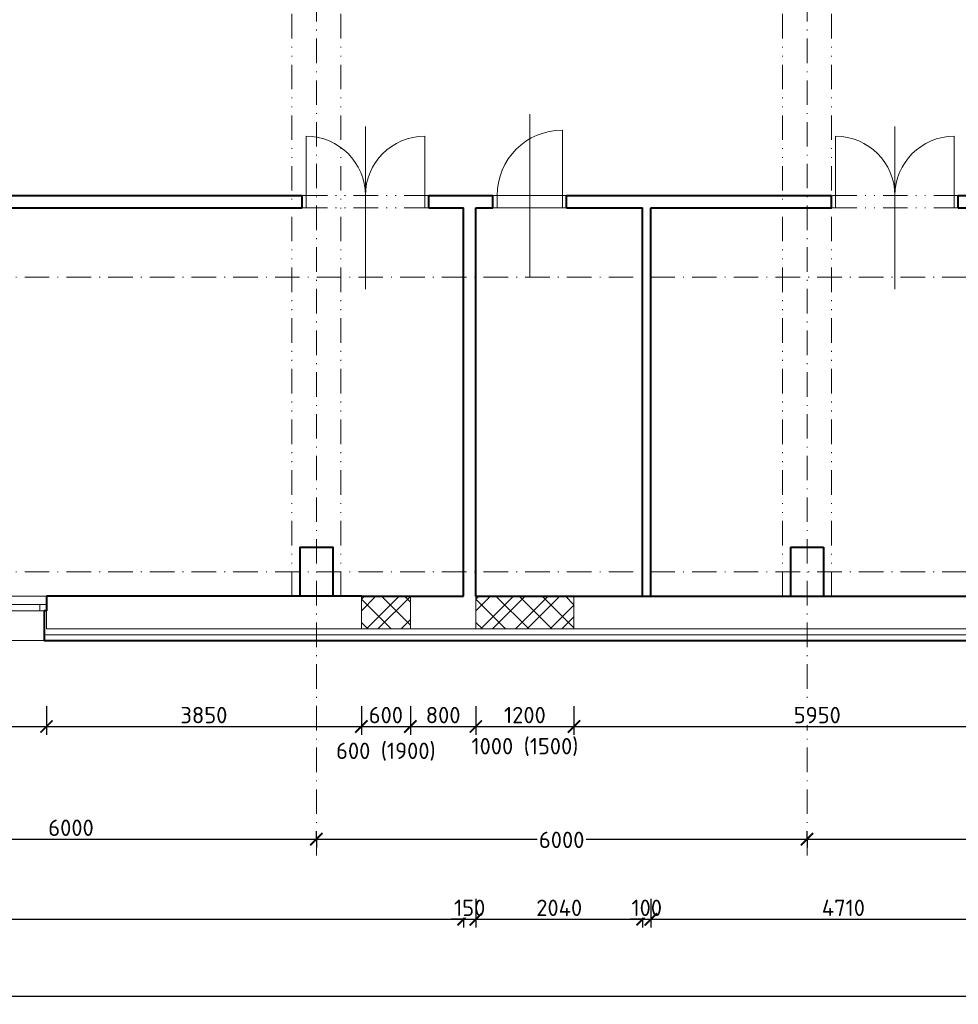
# Model space of a CAD drawing. Header units: metres. Extents: x -115250 to 1551995, y -140807 to 374743.
# Tile 125 of 205: x 57019 to 68497, y 140191 to 152231. Entities that reach past the tile are written whole.
import ezdxf

# ---------------------------------------------------------------- set-up
doc = ezdxf.new("R2010")
doc.units = ezdxf.units.M
doc.header["$LTSCALE"] = 100
doc.header["$PDMODE"] = 3
doc.header["$PDSIZE"] = 150
doc.linetypes.add('0102aČERCHOVANÁ', pattern=[5.1, 3, -1, 0.1, -1])
doc.linetypes.add('0103aDVOJČERCHOVANÁ', pattern=[6.2, 3, -1, 0.1, -1, 0.1, -1])
doc.layers.get('Defpoints').update_dxf_attribs({"lineweight": 9})
for name, color, linetype, lineweight in [('010-izolace EPS', 12, '0109IZOLACEEPS', 9), ('010-kota', 3, 'Continuous', 9), ('010-okno', 10, 'Continuous', 15), ('010-popis', 16, 'Continuous', 9), ('010-tenka', 10, 'Continuous', 15), ('010-tlusta', 10, 'Continuous', 40), ('910-dvere', 7, 'Continuous', 15), ('910-osa', 8, '0102aČERCHOVANÁ', 9), ('910-tenka', 4, 'Continuous', 15), ('910-tenka nad', 4, '0103aDVOJČERCHOVANÁ', 15), ('910-tlusta', 6, 'Continuous', 40)]:
    doc.layers.add(name, color=color, linetype=linetype, lineweight=lineweight)
doc.styles.add('ISOCPEUR', font='isocpeur.ttf')
doc.linetypes.add('0109IZOLACEEPS', pattern='A,1e-05,[2,atsunami.shx,S=0.4871,R=0,X=0,Y=0],-0.9742,[2,atsunami.shx,S=0.4871,R=180,X=0,Y=0],-1e-05', length=0.97422)
doc.dimstyles.new('TSUNAMI_100', dxfattribs={"dimscale": 100, "dimtxt": 2, "dimasz": 1.5, "dimexe": 1, "dimexo": 2, "dimgap": 0.4, "dimtad": 1, "dimdec": 0, "dimrnd": 5, "dimzin": 0, "dimtxsty": 'ISOCPEUR', "dimblk1": 'ARCHTICK', "dimblk2": 'ARCHTICK', "dimsah": 1, "dimcen": 0.09, "dimdle": 1, "dimclrd": 256, "dimclre": 256, "dimclrt": 256, "dimadec": 0, "dimazin": 0, "dimtfac": 1, "dimtdec": 0, "dimtix": 1, "dimtmove": 1, "dimatfit": 3, "dimfxlon": 1, "dimtfill": 1, "dimtolj": 1, "dimtzin": 0, "dimarcsym": 0})

# ---------------------------------------------------------------- blocks, each defined once
blk = doc.blocks.new('_ARCHTICK')
at = {"color": 0, "linetype": 'ByBlock', "const_width": 0.15}
blk.add_lwpolyline([(-0.5, -0.5), (0.5, 0.5)], dxfattribs=at)
blk = doc.blocks.new('*D537')
at = {"layer": '010-kota', "lineweight": -2, "transparency": 16777216}
for p, q in [((54547, 142210), (60747, 142210)), ((54647, 142210), (54647, 142310)), ((60647, 142210), (60647, 142310))]:
    blk.add_line(p, q, dxfattribs=at)
at = {"layer": 'Defpoints', "color": 0, "transparency": 16777216}
for p in [(54647, 142210), (60647, 142210), (60647, 142210)]:
    blk.add_point(p, dxfattribs=at)
at = {"layer": '010-kota', "lineweight": -2, "transparency": 16777216, "xscale": 150, "yscale": 150, "zscale": 150, "rotation": 180}
blk.add_blockref('_ARCHTICK', (54647, 142210), dxfattribs=at)
at = {"layer": '010-kota', "lineweight": -2, "transparency": 16777216, "xscale": 150, "yscale": 150, "zscale": 150}
blk.add_blockref('_ARCHTICK', (60647, 142210), dxfattribs=at)
at = {"layer": '010-kota', "transparency": 16777216, "insert": (57647, 142350), "char_height": 200, "attachment_point": 5, "style": 'ISOCPEUR', "bg_fill": 3, "box_fill_scale": 1.1, "bg_fill_color": 256, "bg_fill_true_color": 13158600, "bg_fill_transparency": 0}
blk.add_mtext('\\A1;6000', dxfattribs=at)
blk = doc.blocks.new('*D538')
at = {"layer": '010-kota', "lineweight": -2, "transparency": 16777216}
for p, q in [((60547, 142210), (66747, 142210)), ((60647, 142210), (60647, 142110)), ((66647, 142210), (66647, 142110))]:
    blk.add_line(p, q, dxfattribs=at)
at = {"layer": 'Defpoints', "color": 0, "transparency": 16777216}
for p in [(60647, 142210), (66647, 142210), (66647, 142210)]:
    blk.add_point(p, dxfattribs=at)
at = {"layer": '010-kota', "lineweight": -2, "transparency": 16777216, "xscale": 150, "yscale": 150, "zscale": 150, "rotation": 180}
blk.add_blockref('_ARCHTICK', (60647, 142210), dxfattribs=at)
at = {"layer": '010-kota', "lineweight": -2, "transparency": 16777216, "xscale": 150, "yscale": 150, "zscale": 150}
blk.add_blockref('_ARCHTICK', (66647, 142210), dxfattribs=at)
at = {"layer": '010-kota', "transparency": 16777216, "insert": (63647, 142202), "char_height": 200, "attachment_point": 5, "style": 'ISOCPEUR', "bg_fill": 3, "box_fill_scale": 1.1, "bg_fill_color": 256, "bg_fill_true_color": 13158600, "bg_fill_transparency": 0}
blk.add_mtext('\\A1;6000', dxfattribs=at)
blk = doc.blocks.new('*D539')
at = {"layer": '010-kota', "lineweight": -2, "transparency": 16777216}
for p, q in [((66547, 142210), (72747, 142210)), ((66647, 142210), (66647, 142310)), ((72647, 142210), (72647, 142310))]:
    blk.add_line(p, q, dxfattribs=at)
at = {"layer": 'Defpoints', "color": 0, "transparency": 16777216}
for p in [(66647, 142210), (72647, 142210), (72647, 142210)]:
    blk.add_point(p, dxfattribs=at)
at = {"layer": '010-kota', "lineweight": -2, "transparency": 16777216, "xscale": 150, "yscale": 150, "zscale": 150, "rotation": 180}
blk.add_blockref('_ARCHTICK', (66647, 142210), dxfattribs=at)
at = {"layer": '010-kota', "lineweight": -2, "transparency": 16777216, "xscale": 150, "yscale": 150, "zscale": 150}
blk.add_blockref('_ARCHTICK', (72647, 142210), dxfattribs=at)
at = {"layer": '010-kota', "transparency": 16777216, "insert": (69647, 142350), "char_height": 200, "attachment_point": 5, "style": 'ISOCPEUR', "bg_fill": 3, "box_fill_scale": 1.1, "bg_fill_color": 256, "bg_fill_true_color": 13158600, "bg_fill_transparency": 0}
blk.add_mtext('\\A1;6000', dxfattribs=at)
blk = doc.blocks.new('*D548')
at = {"layer": '010-kota', "lineweight": -2, "transparency": 16777216}
for p, q in [((42447, 141481), (42447, 141131)), ((62447, 141481), (62447, 141131)), ((42347, 141231), (62547, 141231))]:
    blk.add_line(p, q, dxfattribs=at)
at = {"layer": 'Defpoints', "color": 0, "transparency": 16777216}
for p in [(42447, 145181), (62447, 145181), (62447, 141231)]:
    blk.add_point(p, dxfattribs=at)
at = {"layer": '010-kota', "lineweight": -2, "transparency": 16777216, "xscale": 150, "yscale": 150, "zscale": 150, "rotation": 180}
blk.add_blockref('_ARCHTICK', (42447, 141231), dxfattribs=at)
at = {"layer": '010-kota', "lineweight": -2, "transparency": 16777216, "xscale": 150, "yscale": 150, "zscale": 150}
blk.add_blockref('_ARCHTICK', (62447, 141231), dxfattribs=at)
at = {"layer": '010-kota', "transparency": 16777216, "insert": (52447, 141371), "char_height": 200, "attachment_point": 5, "style": 'ISOCPEUR', "bg_fill": 3, "box_fill_scale": 1.1, "bg_fill_color": 256, "bg_fill_true_color": 13158600, "bg_fill_transparency": 0}
blk.add_mtext('\\A1;20000', dxfattribs=at)
blk = doc.blocks.new('*D549')
at = {"layer": '010-kota', "lineweight": -2, "transparency": 16777216}
for p, q in [((62447, 141481), (62447, 141131)), ((62597, 141481), (62597, 141131)), ((62447, 141231), (62297, 141231)), ((62447, 141231), (62597, 141231)), ((62597, 141231), (62747, 141231))]:
    blk.add_line(p, q, dxfattribs=at)
at = {"layer": 'Defpoints', "color": 0, "transparency": 16777216}
for p in [(62447, 145181), (62597, 145181)]:
    blk.add_point(p, dxfattribs=at)
at = {"layer": '010-kota', "lineweight": -2, "transparency": 16777216, "xscale": 150, "yscale": 150, "zscale": 150}
blk.add_blockref('_ARCHTICK', (62447, 141231), dxfattribs=at)
at = {"layer": '010-kota', "lineweight": -2, "transparency": 16777216, "xscale": 150, "yscale": 150, "zscale": 150, "rotation": 180}
blk.add_blockref('_ARCHTICK', (62597, 141231), dxfattribs=at)
at = {"layer": '010-kota', "transparency": 16777216, "insert": (62522, 141371), "char_height": 200, "attachment_point": 5, "style": 'ISOCPEUR', "bg_fill": 3, "box_fill_scale": 1.1, "bg_fill_color": 256, "bg_fill_true_color": 13158600, "bg_fill_transparency": 0}
blk.add_mtext('\\A1;150', dxfattribs=at)
at = {"layer": 'Defpoints', "color": 0, "transparency": 16777216}
blk.add_point((62597, 141231), dxfattribs=at)
blk = doc.blocks.new('*D550')
at = {"layer": '010-kota', "lineweight": -2, "transparency": 16777216}
for p, q in [((62597, 141481), (62597, 141131)), ((64637, 141481), (64637, 141131)), ((62497, 141231), (64737, 141231))]:
    blk.add_line(p, q, dxfattribs=at)
at = {"layer": 'Defpoints', "color": 0, "transparency": 16777216}
for p in [(62597, 145181), (64637, 145181), (64637, 141231)]:
    blk.add_point(p, dxfattribs=at)
at = {"layer": '010-kota', "lineweight": -2, "transparency": 16777216, "xscale": 150, "yscale": 150, "zscale": 150, "rotation": 180}
blk.add_blockref('_ARCHTICK', (62597, 141231), dxfattribs=at)
at = {"layer": '010-kota', "lineweight": -2, "transparency": 16777216, "xscale": 150, "yscale": 150, "zscale": 150}
blk.add_blockref('_ARCHTICK', (64637, 141231), dxfattribs=at)
at = {"layer": '010-kota', "transparency": 16777216, "insert": (63617, 141371), "char_height": 200, "attachment_point": 5, "style": 'ISOCPEUR', "bg_fill": 3, "box_fill_scale": 1.1, "bg_fill_color": 256, "bg_fill_true_color": 13158600, "bg_fill_transparency": 0}
blk.add_mtext('\\A1;2040', dxfattribs=at)
blk = doc.blocks.new('*D551')
at = {"layer": '010-kota', "lineweight": -2, "transparency": 16777216}
for p, q in [((64637, 141481), (64637, 141131)), ((64737, 141481), (64737, 141131)), ((64637, 141231), (64487, 141231)), ((64637, 141231), (64737, 141231)), ((64737, 141231), (64887, 141231))]:
    blk.add_line(p, q, dxfattribs=at)
at = {"layer": 'Defpoints', "color": 0, "transparency": 16777216}
for p in [(64637, 145181), (64737, 145181)]:
    blk.add_point(p, dxfattribs=at)
at = {"layer": '010-kota', "lineweight": -2, "transparency": 16777216, "xscale": 150, "yscale": 150, "zscale": 150}
blk.add_blockref('_ARCHTICK', (64637, 141231), dxfattribs=at)
at = {"layer": '010-kota', "lineweight": -2, "transparency": 16777216, "xscale": 150, "yscale": 150, "zscale": 150, "rotation": 180}
blk.add_blockref('_ARCHTICK', (64737, 141231), dxfattribs=at)
at = {"layer": '010-kota', "transparency": 16777216, "insert": (64687, 141371), "char_height": 200, "attachment_point": 5, "style": 'ISOCPEUR', "bg_fill": 3, "box_fill_scale": 1.1, "bg_fill_color": 256, "bg_fill_true_color": 13158600, "bg_fill_transparency": 0}
blk.add_mtext('\\A1;100', dxfattribs=at)
at = {"layer": 'Defpoints', "color": 0, "transparency": 16777216}
blk.add_point((64737, 141231), dxfattribs=at)
blk = doc.blocks.new('*D552')
at = {"layer": '010-kota', "lineweight": -2, "transparency": 16777216}
for p, q in [((64737, 141481), (64737, 141131)), ((69447, 141481), (69447, 141131)), ((64637, 141231), (69547, 141231))]:
    blk.add_line(p, q, dxfattribs=at)
at = {"layer": 'Defpoints', "color": 0, "transparency": 16777216}
for p in [(64737, 145181), (69447, 145181), (69447, 141231)]:
    blk.add_point(p, dxfattribs=at)
at = {"layer": '010-kota', "lineweight": -2, "transparency": 16777216, "xscale": 150, "yscale": 150, "zscale": 150, "rotation": 180}
blk.add_blockref('_ARCHTICK', (64737, 141231), dxfattribs=at)
at = {"layer": '010-kota', "lineweight": -2, "transparency": 16777216, "xscale": 150, "yscale": 150, "zscale": 150}
blk.add_blockref('_ARCHTICK', (69447, 141231), dxfattribs=at)
at = {"layer": '010-kota', "transparency": 16777216, "insert": (67092, 141371), "char_height": 200, "attachment_point": 5, "style": 'ISOCPEUR', "bg_fill": 3, "box_fill_scale": 1.1, "bg_fill_color": 256, "bg_fill_true_color": 13158600, "bg_fill_transparency": 0}
blk.add_mtext('\\A1;4710', dxfattribs=at)
blk = doc.blocks.new('*D585')
at = {"layer": '010-kota', "lineweight": -2, "transparency": 16777216}
for p, q in [((42047, 140541), (42047, 140191)), ((109877, 140541), (109877, 140191)), ((41947, 140291), (109977, 140291))]:
    blk.add_line(p, q, dxfattribs=at)
at = {"layer": 'Defpoints', "color": 0, "transparency": 16777216}
for p in [(42047, 144781), (109877, 144781), (109877, 140291)]:
    blk.add_point(p, dxfattribs=at)
at = {"layer": '010-kota', "lineweight": -2, "transparency": 16777216, "xscale": 150, "yscale": 150, "zscale": 150, "rotation": 180}
blk.add_blockref('_ARCHTICK', (42047, 140291), dxfattribs=at)
at = {"layer": '010-kota', "lineweight": -2, "transparency": 16777216, "xscale": 150, "yscale": 150, "zscale": 150}
blk.add_blockref('_ARCHTICK', (109877, 140291), dxfattribs=at)
at = {"layer": '010-kota', "transparency": 16777216, "insert": (75962, 140431), "char_height": 200, "attachment_point": 5, "style": 'ISOCPEUR', "bg_fill": 3, "box_fill_scale": 1.1, "bg_fill_color": 256, "bg_fill_true_color": 13158600, "bg_fill_transparency": 0}
blk.add_mtext('\\A1;67830', dxfattribs=at)
blk = doc.blocks.new('*D749')
at = {"layer": '010-kota', "lineweight": -2, "transparency": 16777216}
for p, q in [((54947, 143838), (54947, 143488)), ((57347, 143838), (57347, 143488)), ((54847, 143588), (57447, 143588))]:
    blk.add_line(p, q, dxfattribs=at)
at = {"layer": 'Defpoints', "color": 0, "transparency": 16777216}
for p in [(54947, 144981), (57347, 144981), (57347, 143588)]:
    blk.add_point(p, dxfattribs=at)
at = {"layer": '010-kota', "lineweight": -2, "transparency": 16777216, "xscale": 150, "yscale": 150, "zscale": 150, "rotation": 180}
blk.add_blockref('_ARCHTICK', (54947, 143588), dxfattribs=at)
at = {"layer": '010-kota', "lineweight": -2, "transparency": 16777216, "xscale": 150, "yscale": 150, "zscale": 150}
blk.add_blockref('_ARCHTICK', (57347, 143588), dxfattribs=at)
at = {"layer": '010-kota', "transparency": 16777216, "insert": (56147, 143728), "char_height": 200, "attachment_point": 5, "style": 'ISOCPEUR', "bg_fill": 3, "box_fill_scale": 1.1, "bg_fill_color": 256, "bg_fill_true_color": 13158600, "bg_fill_transparency": 0}
blk.add_mtext('\\A1;2400', dxfattribs=at)
at = {"layer": '010-kota', "transparency": 16777216, "insert": (56147, 143428), "char_height": 200, "attachment_point": 5, "style": 'ISOCPEUR', "bg_fill": 3, "box_fill_scale": 1.1, "bg_fill_color": 256, "bg_fill_true_color": 13158600, "bg_fill_transparency": 0}
blk.add_mtext('\\A1;2100 (900)', dxfattribs=at)
blk = doc.blocks.new('*D751')
at = {"layer": '010-kota', "lineweight": -2, "transparency": 16777216}
for p, q in [((57347, 143838), (57347, 143488)), ((61197, 143838), (61197, 143488)), ((57247, 143588), (61297, 143588))]:
    blk.add_line(p, q, dxfattribs=at)
at = {"layer": 'Defpoints', "color": 0, "transparency": 16777216}
for p in [(57347, 144981), (61197, 144781), (61197, 143588)]:
    blk.add_point(p, dxfattribs=at)
at = {"layer": '010-kota', "lineweight": -2, "transparency": 16777216, "xscale": 150, "yscale": 150, "zscale": 150, "rotation": 180}
blk.add_blockref('_ARCHTICK', (57347, 143588), dxfattribs=at)
at = {"layer": '010-kota', "lineweight": -2, "transparency": 16777216, "xscale": 150, "yscale": 150, "zscale": 150}
blk.add_blockref('_ARCHTICK', (61197, 143588), dxfattribs=at)
at = {"layer": '010-kota', "transparency": 16777216, "insert": (59272, 143728), "char_height": 200, "attachment_point": 5, "style": 'ISOCPEUR', "bg_fill": 3, "box_fill_scale": 1.1, "bg_fill_color": 256, "bg_fill_true_color": 13158600, "bg_fill_transparency": 0}
blk.add_mtext('\\A1;3850', dxfattribs=at)
blk = doc.blocks.new('*D752')
at = {"layer": '010-kota', "lineweight": -2, "transparency": 16777216}
for p, q in [((61197, 143838), (61197, 143488)), ((61797, 143838), (61797, 143488)), ((61097, 143588), (61897, 143588))]:
    blk.add_line(p, q, dxfattribs=at)
at = {"layer": 'Defpoints', "color": 0, "transparency": 16777216}
for p in [(61197, 144781), (61797, 144781)]:
    blk.add_point(p, dxfattribs=at)
at = {"layer": '010-kota', "lineweight": -2, "transparency": 16777216, "xscale": 150, "yscale": 150, "zscale": 150, "rotation": 180}
blk.add_blockref('_ARCHTICK', (61197, 143588), dxfattribs=at)
at = {"layer": '010-kota', "lineweight": -2, "transparency": 16777216, "xscale": 150, "yscale": 150, "zscale": 150}
blk.add_blockref('_ARCHTICK', (61797, 143588), dxfattribs=at)
at = {"layer": '010-kota', "transparency": 16777216, "insert": (61497, 143728), "char_height": 200, "attachment_point": 5, "style": 'ISOCPEUR', "bg_fill": 3, "box_fill_scale": 1.1, "bg_fill_color": 256, "bg_fill_true_color": 13158600, "bg_fill_transparency": 0}
blk.add_mtext('\\A1;600', dxfattribs=at)
at = {"layer": 'Defpoints', "color": 0, "transparency": 16777216}
blk.add_point((61797, 143588), dxfattribs=at)
blk = doc.blocks.new('*D753')
at = {"layer": '010-kota', "lineweight": -2, "transparency": 16777216}
for p, q in [((61797, 143838), (61797, 143488)), ((62597, 143838), (62597, 143488)), ((61697, 143588), (62697, 143588))]:
    blk.add_line(p, q, dxfattribs=at)
at = {"layer": 'Defpoints', "color": 0, "transparency": 16777216}
for p in [(61797, 144781), (62597, 144781), (62597, 143588)]:
    blk.add_point(p, dxfattribs=at)
at = {"layer": '010-kota', "lineweight": -2, "transparency": 16777216, "xscale": 150, "yscale": 150, "zscale": 150, "rotation": 180}
blk.add_blockref('_ARCHTICK', (61797, 143588), dxfattribs=at)
at = {"layer": '010-kota', "lineweight": -2, "transparency": 16777216, "xscale": 150, "yscale": 150, "zscale": 150}
blk.add_blockref('_ARCHTICK', (62597, 143588), dxfattribs=at)
at = {"layer": '010-kota', "transparency": 16777216, "insert": (62197, 143728), "char_height": 200, "attachment_point": 5, "style": 'ISOCPEUR', "bg_fill": 3, "box_fill_scale": 1.1, "bg_fill_color": 256, "bg_fill_true_color": 13158600, "bg_fill_transparency": 0}
blk.add_mtext('\\A1;800', dxfattribs=at)
blk = doc.blocks.new('*D754')
at = {"layer": '010-kota', "lineweight": -2, "transparency": 16777216}
for p, q in [((62597, 143838), (62597, 143488)), ((63797, 143838), (63797, 143488)), ((62497, 143588), (63897, 143588))]:
    blk.add_line(p, q, dxfattribs=at)
at = {"layer": 'Defpoints', "color": 0, "transparency": 16777216}
for p in [(62597, 144781), (63797, 144781), (63797, 143588)]:
    blk.add_point(p, dxfattribs=at)
at = {"layer": '010-kota', "lineweight": -2, "transparency": 16777216, "xscale": 150, "yscale": 150, "zscale": 150, "rotation": 180}
blk.add_blockref('_ARCHTICK', (62597, 143588), dxfattribs=at)
at = {"layer": '010-kota', "lineweight": -2, "transparency": 16777216, "xscale": 150, "yscale": 150, "zscale": 150}
blk.add_blockref('_ARCHTICK', (63797, 143588), dxfattribs=at)
at = {"layer": '010-kota', "transparency": 16777216, "insert": (63197, 143728), "char_height": 200, "attachment_point": 5, "style": 'ISOCPEUR', "bg_fill": 3, "box_fill_scale": 1.1, "bg_fill_color": 256, "bg_fill_true_color": 13158600, "bg_fill_transparency": 0}
blk.add_mtext('\\A1;1200', dxfattribs=at)
blk = doc.blocks.new('*D755')
at = {"layer": '010-kota', "lineweight": -2, "transparency": 16777216}
for p, q in [((61197, 143838), (61197, 143488)), ((61797, 143838), (61797, 143488)), ((61097, 143588), (61897, 143588))]:
    blk.add_line(p, q, dxfattribs=at)
at = {"layer": 'Defpoints', "color": 0, "transparency": 16777216}
for p in [(61197, 144781), (61797, 144781), (61797, 143588)]:
    blk.add_point(p, dxfattribs=at)
at = {"layer": '010-kota', "lineweight": -2, "transparency": 16777216, "xscale": 150, "yscale": 150, "zscale": 150, "rotation": 180}
blk.add_blockref('_ARCHTICK', (61197, 143588), dxfattribs=at)
at = {"layer": '010-kota', "lineweight": -2, "transparency": 16777216, "xscale": 150, "yscale": 150, "zscale": 150}
blk.add_blockref('_ARCHTICK', (61797, 143588), dxfattribs=at)
at = {"layer": '010-kota', "transparency": 16777216, "insert": (61497, 143281), "char_height": 200, "attachment_point": 5, "style": 'ISOCPEUR', "bg_fill": 3, "box_fill_scale": 1.1, "bg_fill_color": 256, "bg_fill_true_color": 13158600, "bg_fill_transparency": 0}
blk.add_mtext('\\A1;600 (1900)', dxfattribs=at)
blk = doc.blocks.new('*D756')
at = {"layer": '010-kota', "lineweight": -2, "transparency": 16777216}
for p, q in [((62597, 143838), (62597, 143488)), ((63797, 143838), (63797, 143488)), ((62497, 143588), (63897, 143588))]:
    blk.add_line(p, q, dxfattribs=at)
at = {"layer": 'Defpoints', "color": 0, "transparency": 16777216}
for p in [(62597, 144781), (63797, 144781), (63797, 143588)]:
    blk.add_point(p, dxfattribs=at)
at = {"layer": '010-kota', "transparency": 16777216, "insert": (63197, 143338), "char_height": 200, "attachment_point": 5, "style": 'ISOCPEUR', "bg_fill": 3, "box_fill_scale": 1.1, "bg_fill_color": 256, "bg_fill_true_color": 13158600, "bg_fill_transparency": 0}
blk.add_mtext('\\A1;1000 (1500)', dxfattribs=at)
at = {"layer": '010-kota', "lineweight": -2, "transparency": 16777216, "xscale": 150, "yscale": 150, "zscale": 150, "rotation": 180}
blk.add_blockref('_ARCHTICK', (62597, 143588), dxfattribs=at)
at = {"layer": '010-kota', "lineweight": -2, "transparency": 16777216, "xscale": 150, "yscale": 150, "zscale": 150}
blk.add_blockref('_ARCHTICK', (63797, 143588), dxfattribs=at)
blk = doc.blocks.new('*D757')
at = {"layer": '010-kota', "lineweight": -2, "transparency": 16777216}
for p, q in [((63797, 143838), (63797, 143488)), ((69747, 143838), (69747, 143488)), ((63697, 143588), (69847, 143588))]:
    blk.add_line(p, q, dxfattribs=at)
at = {"layer": 'Defpoints', "color": 0, "transparency": 16777216}
for p in [(63797, 144781), (69747, 144781), (69747, 143588)]:
    blk.add_point(p, dxfattribs=at)
at = {"layer": '010-kota', "lineweight": -2, "transparency": 16777216, "xscale": 150, "yscale": 150, "zscale": 150, "rotation": 180}
blk.add_blockref('_ARCHTICK', (63797, 143588), dxfattribs=at)
at = {"layer": '010-kota', "lineweight": -2, "transparency": 16777216, "xscale": 150, "yscale": 150, "zscale": 150}
blk.add_blockref('_ARCHTICK', (69747, 143588), dxfattribs=at)
at = {"layer": '010-kota', "transparency": 16777216, "insert": (66772, 143728), "char_height": 200, "attachment_point": 5, "style": 'ISOCPEUR', "bg_fill": 3, "box_fill_scale": 1.1, "bg_fill_color": 256, "bg_fill_true_color": 13158600, "bg_fill_transparency": 0}
blk.add_mtext('\\A1;5950', dxfattribs=at)

msp = doc.modelspace()

# ---------------------------------------------------------------- linework, layer by layer
at = {"layer": '910-dvere'}
for p, q in [((63257, 149085.5), (63257, 151077)), ((61247, 148935.5), (61247, 150927)), ((63657, 149931.2), (63657, 150881.2)), ((67722, 148935.5), (67722, 150927)), ((60522, 149931.2), (60522, 150806.2)), ((61972, 149931.2), (61972, 150806.2)), ((66997, 149931.2), (66997, 150806.2)), ((68447, 149931.2), (68447, 150806.2)), ((63707, 150081.2), (62807, 150081.2)), ((62857, 149931.2), (62857, 150081.2)), ((63707, 149931.2), (62807, 149931.2))]:
    msp.add_line(p, q, dxfattribs=at)
for centre, radius, start, end in [((63657, 150081.2), 800, 90, 180), ((60522, 150081.2), 725, 0, 90), ((61972, 150081.2), 725, 90, 180), ((66997, 150081.2), 725, 0, 90), ((68447, 150081.2), 725, 90, 180)]:
    msp.add_arc(centre, radius, start, end, dxfattribs=at)
at = {"layer": '910-osa'}
for p, q in [((60647, 142009.5), (60647, 163690.5)), ((66647, 142009.5), (66647, 163690.5)), ((40251.5, 149081.2), (88627, 149081.2)), ((40251.5, 145481.2), (114312.1, 145481.2))]:
    msp.add_line(p, q, dxfattribs=at)
at = {"layer": '910-tenka'}
for p, q in [((54847, 145181.2), (62447, 145181.2)), ((62597, 145181.2), (63797, 145181.2)), ((62597, 144781.2), (61797, 144781.2))]:
    msp.add_line(p, q, dxfattribs=at)
at = {"layer": '910-tenka nad', "linetype": '0103aDVOJČERCHOVANÁ'}
for p, q in [((60347, 145181.2), (60347, 160181.2)), ((60947, 145181.2), (60947, 160181.2)), ((66347, 145181.2), (66347, 160181.2)), ((66947, 145181.2), (66947, 160181.2)), ((62022, 150081.2), (60472, 150081.2)), ((68497, 150081.2), (66947, 150081.2)), ((62022, 149931.2), (60472, 149931.2)), ((68497, 149931.2), (66947, 149931.2))]:
    msp.add_line(p, q, dxfattribs=at)
at = {"layer": '910-tlusta'}
for p, q in [((55697, 150081.2), (60472, 150081.2)), ((60472, 149931.2), (60472, 150081.2)), ((62022, 150081.2), (62807, 150081.2)), ((62022, 149931.2), (62022, 150081.2)), ((62807, 149931.2), (62807, 150081.2)), ((63707, 150081.2), (66947, 150081.2)), ((63707, 149931.2), (63707, 150081.2)), ((66947, 149931.2), (66947, 150081.2)), ((68497, 150081.2), (70547, 150081.2)), ((68497, 149931.2), (68497, 150081.2)), ((55697, 149931.2), (60472, 149931.2)), ((62022, 149931.2), (62447, 149931.2)), ((62447, 145181.2), (62447, 149931.2)), ((62597, 145181.2), (62597, 149931.2)), ((62597, 149931.2), (62807, 149931.2)), ((63707, 149931.2), (64637, 149931.2)), ((64637, 145181.2), (64637, 149931.2)), ((64737, 145181.2), (64737, 149931.2)), ((64737, 149931.2), (66947, 149931.2)), ((68497, 149931.2), (69447, 149931.2)), ((66447, 145781.2), (66447, 145181.2)), ((66847, 145781.2), (66847, 145181.2)), ((58247, 145181.2), (57347, 145181.2)), ((57347, 145181.2), (57347, 145001.2)), ((61197, 145181.2), (58247, 145181.2)), ((61797, 145181.2), (62447, 145181.2)), ((63797, 145181.2), (69447, 145181.2))]:
    msp.add_line(p, q, dxfattribs=at)
for points in [[(60447, 145181.2), (60447, 145781.2), (60847, 145781.2), (60847, 145181.2)], [(66447, 145781.2), (66847, 145781.2)]]:
    msp.add_lwpolyline(points, dxfattribs=at)

# ---------------------------------------------------------------- next in the draw order: dimensions: what is measured, and where the dimension line sits
at = {"layer": '010-kota'}
dim = msp.add_linear_dim(base=(60647, 142209.9), p1=(54647, 142209.9), p2=(60647, 142209.9), dimstyle='TSUNAMI_100', dxfattribs=at)
dim.commit()
dim.dimension.update_dxf_attribs({"geometry": '*D537', "text_midpoint": (57647, 142349.9)})

# ---------------------------------------------------------------- next in the draw order: dimensions: what is measured, and where the dimension line sits
dim = msp.add_linear_dim(base=(66647, 142209.5), p1=(60647, 142209.9), p2=(66647, 142209.9), dimstyle='TSUNAMI_100', dxfattribs=at)
dim.commit()
dim.dimension.update_dxf_attribs({"geometry": '*D538', "text_midpoint": (63647, 142062), "dimtype": 160})

# ---------------------------------------------------------------- next in the draw order: dimensions: what is measured, and where the dimension line sits
for base, p1, p2, picture, middle in [((62447, 141230.8), (42447, 145181.2), (62447, 145181.2), '*D548', (52447, 141370.8)), ((72647, 142209.5), (66647, 142209.5), (72647, 142209.5), '*D539', (69647, 142349.5))]:
    dim = msp.add_linear_dim(base=base, p1=p1, p2=p2, dimstyle='TSUNAMI_100', dxfattribs=at)
    dim.commit()
    dim.dimension.update_dxf_attribs({"geometry": picture, "text_midpoint": middle})

# ---------------------------------------------------------------- next in the draw order: linework, layer by layer
at = {"layer": '010-okno'}
msp.add_line((54947, 145081.2), (57347, 145081.2), dxfattribs=at)
at = {"layer": '010-tlusta'}
msp.add_line((61197, 145181.2), (61797, 145181.2), dxfattribs=at)

# ---------------------------------------------------------------- next in the draw order: dimensions: what is measured, and where the dimension line sits
at = {"layer": '010-kota'}
dim = msp.add_linear_dim(base=(62597, 141230.8), p1=(62447, 145180.6), p2=(62597, 145181.2), dimstyle='TSUNAMI_100', dxfattribs=at)
dim.commit()
dim.dimension.update_dxf_attribs({"geometry": '*D549', "text_midpoint": (62522, 141370.8)})

# ---------------------------------------------------------------- next in the draw order: dimensions: what is measured, and where the dimension line sits
dim = msp.add_linear_dim(base=(64637, 141230.8), p1=(62597, 145181.2), p2=(64637, 145181.2), dimstyle='TSUNAMI_100', dxfattribs=at)
dim.commit()
dim.dimension.update_dxf_attribs({"geometry": '*D550', "text_midpoint": (63617, 141370.8)})

# ---------------------------------------------------------------- next in the draw order: linework, layer by layer
at = {"layer": '010-tlusta'}
msp.add_line((62597, 145181.2), (63797, 145181.2), dxfattribs=at)

# ---------------------------------------------------------------- next in the draw order: dimensions: what is measured, and where the dimension line sits
at = {"layer": '010-kota'}
dim = msp.add_linear_dim(base=(64737, 141230.8), p1=(64637, 145180.6), p2=(64737, 145181.2), dimstyle='TSUNAMI_100', dxfattribs=at)
dim.commit()
dim.dimension.update_dxf_attribs({"geometry": '*D551', "text_midpoint": (64687, 141370.8)})

# ---------------------------------------------------------------- next in the draw order: dimensions: what is measured, and where the dimension line sits
dim = msp.add_linear_dim(base=(69447, 141230.8), p1=(64737, 145181.2), p2=(69447, 145181.2), dimstyle='TSUNAMI_100', dxfattribs=at)
dim.commit()
dim.dimension.update_dxf_attribs({"geometry": '*D552', "text_midpoint": (67092, 141370.8)})

# ---------------------------------------------------------------- next in the draw order: dimensions: what is measured, and where the dimension line sits
dim = msp.add_linear_dim(base=(109877, 140291.2), p1=(42047, 144781.2), p2=(109877, 144781.2), dimstyle='TSUNAMI_100', dxfattribs=at)
dim.commit()
dim.dimension.update_dxf_attribs({"geometry": '*D585', "text_midpoint": (75962, 140431.2)})

# ---------------------------------------------------------------- next in the draw order: dimensions: what is measured, and where the dimension line sits
dim = msp.add_linear_dim(base=(57347, 143588), p1=(54947, 144981.2), p2=(57347, 144981.2), text='<>\\X2100 (900)', dimstyle='TSUNAMI_100', dxfattribs=at)
dim.commit()
dim.dimension.update_dxf_attribs({"geometry": '*D749', "text_midpoint": (56147, 143588)})

# ---------------------------------------------------------------- next in the draw order: dimensions: what is measured, and where the dimension line sits
dim = msp.add_linear_dim(base=(61197, 143588), p1=(57347, 144981.2), p2=(61197, 144781.2), dimstyle='TSUNAMI_100', dxfattribs=at)
dim.commit()
dim.dimension.update_dxf_attribs({"geometry": '*D751', "text_midpoint": (59272, 143728)})

# ---------------------------------------------------------------- next in the draw order: linework, layer by layer
at = {"layer": '010-okno'}
for p, q in [((54947, 145001.2), (57347, 145001.2)), ((57267, 145081.2), (57267, 145001.2))]:
    msp.add_line(p, q, dxfattribs=at)
at = {"layer": '010-tenka'}
msp.add_line((57317, 144641.2), (54977.3, 144641.2), dxfattribs=at)
at = {"layer": '910-tenka'}
msp.add_line((57347, 145001.2), (57347, 144781.2), dxfattribs=at)

# ---------------------------------------------------------------- next in the draw order: dimensions: what is measured, and where the dimension line sits
at = {"layer": '010-kota'}
dim = msp.add_linear_dim(base=(61797, 143588), p1=(61197, 144781.2), p2=(61797, 144781.2), dimstyle='TSUNAMI_100', dxfattribs=at)
dim.commit()
dim.dimension.update_dxf_attribs({"geometry": '*D752', "text_midpoint": (61497, 143728)})

# ---------------------------------------------------------------- next in the draw order: dimensions: what is measured, and where the dimension line sits
dim = msp.add_linear_dim(base=(62597, 143588), p1=(61797, 144781.2), p2=(62597, 144781.2), dimstyle='TSUNAMI_100', dxfattribs=at)
dim.commit()
dim.dimension.update_dxf_attribs({"geometry": '*D753', "text_midpoint": (62197, 143728)})

# ---------------------------------------------------------------- next in the draw order: dimensions: what is measured, and where the dimension line sits
dim = msp.add_linear_dim(base=(61797, 143588), p1=(61197, 144781.2), p2=(61797, 144781.2), text='600 (1900)', dimstyle='TSUNAMI_100', override={"dimtmove": 2}, dxfattribs=at)
dim.commit()
dim.dimension.update_dxf_attribs({"geometry": '*D755', "text_midpoint": (61497, 143280.7), "dimtype": 160})
dim = msp.add_linear_dim(base=(63797, 143588), p1=(62597, 144781.2), p2=(63797, 144781.2), dimstyle='TSUNAMI_100', dxfattribs=at)
dim.commit()
dim.dimension.update_dxf_attribs({"geometry": '*D754', "text_midpoint": (63197, 143728)})

# ---------------------------------------------------------------- next in the draw order: hatches: boundary and pattern name
at = {"layer": '010-popis', "transparency": 33554687}
h = msp.add_hatch(dxfattribs=at)
h.set_pattern_fill('ZDIVO-STR_PEV', color=256, scale=100)
h.set_pattern_definition([(45, (-27049.4, 71321.94), (-212.132, 212.132), []), (45, (-26907.97, 71321.94), (-212.132, 212.132), []), (135, (-27049.4, 71321.94), (-141.42136, -141.42136), [])])
h.paths.add_polyline_path([(61197.3, 145181.2), (61797, 145181.2), (61797, 144781.2), (61197.3, 144781.2)])

# ---------------------------------------------------------------- next in the draw order: linework, layer by layer
at = {"layer": '010-tenka'}
msp.add_line((61197, 144781.2), (61797, 144781.2), dxfattribs=at)
at = {"layer": '910-tenka'}
for p, q in [((61197, 145181.2), (61197, 144781.2)), ((61797, 145181.2), (61797, 144781.2)), ((57347, 144781.2), (61197, 144781.2))]:
    msp.add_line(p, q, dxfattribs=at)

# ---------------------------------------------------------------- next in the draw order: dimensions: what is measured, and where the dimension line sits
at = {"layer": '010-kota'}
dim = msp.add_linear_dim(base=(63797, 143588), p1=(62597, 144781.2), p2=(63797, 144781.2), text='1000 (1500)', dimstyle='TSUNAMI_100', override={"dimtmove": 2}, dxfattribs=at)
dim.commit()
dim.dimension.update_dxf_attribs({"geometry": '*D756', "text_midpoint": (63197, 143337.5), "dimtype": 160})

# ---------------------------------------------------------------- next in the draw order: linework, layer by layer
at = {"layer": '910-tenka'}
msp.add_line((62597, 145181.2), (62597, 144781.2), dxfattribs=at)

# ---------------------------------------------------------------- next in the draw order: dimensions: what is measured, and where the dimension line sits
at = {"layer": '010-kota'}
dim = msp.add_linear_dim(base=(69746.7, 143588), p1=(63797, 144781.2), p2=(69746.7, 144781.2), dimstyle='TSUNAMI_100', dxfattribs=at)
dim.commit()
dim.dimension.update_dxf_attribs({"geometry": '*D757', "text_midpoint": (66771.9, 143728)})

# ---------------------------------------------------------------- next in the draw order: hatches: boundary and pattern name
at = {"layer": '010-popis', "transparency": 33554687}
h = msp.add_hatch(dxfattribs=at)
h.set_pattern_fill('ZDIVO-STR_PEV', color=256, scale=100)
h.set_pattern_definition([(45, (-25649.4, 71321.94), (-212.132, 212.132), []), (45, (-25507.97, 71321.94), (-212.132, 212.132), []), (135, (-25649.4, 71321.94), (-141.42136, -141.42136), [])])
h.paths.add_polyline_path([(62597.3, 145181.2), (63797, 145181.2), (63797, 144781.2), (62597.3, 144781.2)])

# ---------------------------------------------------------------- next in the draw order: linework, layer by layer
at = {"layer": '010-izolace EPS', "ltscale": 1.4}
msp.add_line((57317, 144711.2), (69746.7, 144711.2), dxfattribs=at)
at = {"layer": '010-tenka'}
msp.add_line((62597, 144781.2), (63797, 144781.2), dxfattribs=at)
at = {"layer": '010-tlusta'}
msp.add_lwpolyline([(57347, 145001.2), (57317, 145001.2), (57317, 144781.2), (57317, 144641.2), (69746.7, 144641.2)], dxfattribs=at)
at = {"layer": '910-tenka'}
for p, q in [((63797, 145181.2), (63797, 144781.2)), ((63797, 144781.2), (69746.7, 144781.2))]:
    msp.add_line(p, q, dxfattribs=at)

doc.saveas('drawing.dxf')
